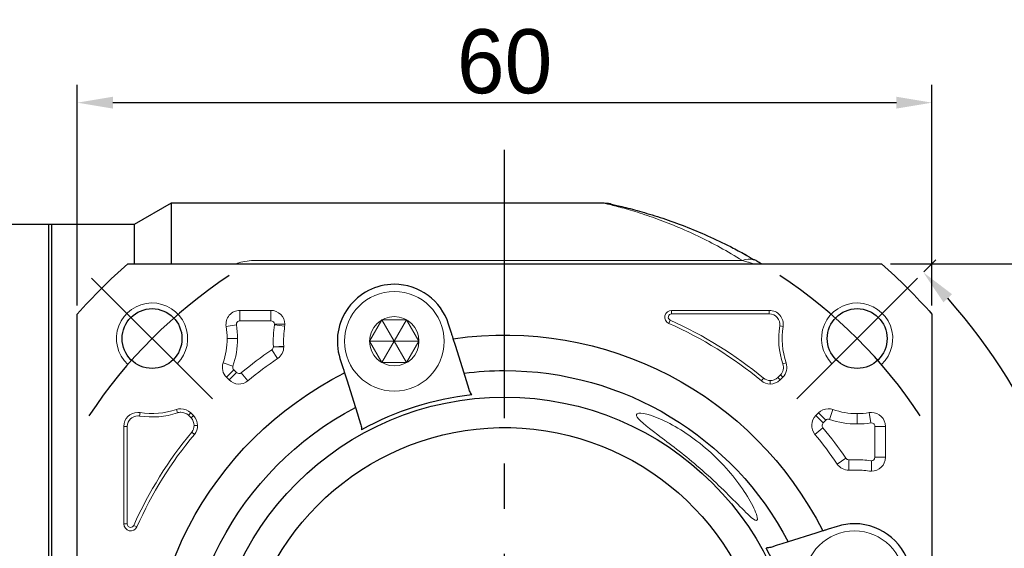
# Model space of a CAD drawing. Header units: millimetres. Extents: x 1376 to 1898, y 996 to 1363.
# Tile 4 of 13: x 1451 to 1520, y 1243 to 1280. Entities that reach past the tile are written whole.
import ezdxf

# ---------------------------------------------------------------- set-up
doc = ezdxf.new("R2010")
doc.units = ezdxf.units.MM
doc.header["$PDSIZE"] = -5
doc.linetypes.add('CENTER2', pattern=[28.575, 19.05, -3.175, 3.175, -3.175])
doc.layers.get('0').update_dxf_attribs({"lineweight": 18})
doc.layers.get('Defpoints').update_dxf_attribs({"lineweight": 18})
doc.layers.add('3中心线层', color=1, linetype='CENTER2')
for name, color, linetype, lineweight in [('尺寸线层', 3, 'Continuous', 18), ('粗实线', 7, 'Continuous', 50), ('细实线', 7, 'Continuous', 18)]:
    doc.layers.add(name, color=color, linetype=linetype, lineweight=lineweight)
doc.styles.add('工程字', font='txt')
doc.dimstyles.new('DIMSTYLE_17', dxfattribs={"dimtxt": 8, "dimasz": 12, "dimexe": 0.18, "dimexo": 0.0625, "dimgap": 0.09, "dimtad": 1, "dimtih": 1, "dimtoh": 1, "dimdec": 3, "dimdsep": 46, "dimtxsty": 'Standard', "dimblk": '_CAXARROW', "dimcen": 0.09, "dimdle": 24, "dimadec": 0, "dimazin": 0, "dimtfac": 0.7, "dimtdec": 3, "dimtofl": 0, "dimtmove": 0, "dimatfit": 3, "dimfxl": 1, "dimtolj": 1, "dimarcsym": 0})
doc.dimstyles.new('副本 ISO-25', dxfattribs={"dimtxt": 4.5, "dimasz": 2.5, "dimexe": 1.25, "dimexo": 0.625, "dimtad": 1, "dimtxsty": '工程字', "dimcen": 2.5, "dimdle": 5, "dimadec": 0, "dimazin": 0, "dimtfac": 1, "dimtmove": 0, "dimatfit": 3, "dimfxl": 1, "dimtolj": 1, "dimarcsym": 0})

# ---------------------------------------------------------------- blocks, each defined once
blk = doc.blocks.new('*D96')
at = {"layer": 'Defpoints', "color": 0}
for p in [(1514.571, 1273.879), (1454.571, 1259.02), (1514.571, 1259.02)]:
    blk.add_point(p, dxfattribs=at)
at = {"layer": '尺寸线层', "color": 0, "lineweight": -2}
for p, q in [((1454.571, 1259.645), (1454.571, 1275.129)), ((1514.571, 1259.645), (1514.571, 1275.129)), ((1457.071, 1273.879), (1512.071, 1273.879))]:
    blk.add_line(p, q, dxfattribs=at)
at = {"layer": '尺寸线层', "color": 0}
for points in [[(1457.071, 1274.295), (1457.071, 1273.462), (1454.571, 1273.879)], [(1512.071, 1273.462), (1512.071, 1274.295), (1514.571, 1273.879)]]:
    blk.add_solid(points, dxfattribs=at)
at = {"layer": '尺寸线层', "color": 0, "insert": (1484.571, 1276.754), "char_height": 4.5, "attachment_point": 5, "style": '工程字'}
blk.add_mtext('\\A1;60', dxfattribs=at)
blk = doc.blocks.new('_CAXARROW')
blk.add_hatch(color=0).paths.add_polyline_path([(0, 0), (-1, 0.125), (-1, -0.125)], flags=0)
blk = doc.blocks.new('*D98')
at = {"layer": 'Defpoints', "color": 0}
for p in [(1511.392, 1255.049), (1457.751, 1210.076)]:
    blk.add_point(p, dxfattribs=at)
at = {"layer": '尺寸线层', "color": 0, "linetype": 'Continuous', "lineweight": -2}
for p, q in [((1484.481, 1232.563), (1484.661, 1232.563)), ((1484.571, 1232.473), (1484.571, 1232.653)), ((1437.895, 1193.429), (1455.452, 1208.148)), ((1427.769, 1193.429), (1437.895, 1193.429))]:
    blk.add_line(p, q, dxfattribs=at)
blk.add_arc((1484.571, 1232.563), 35, 219.68227, 303.41935, dxfattribs=at)
at = {"layer": '尺寸线层', "color": 0, "lineweight": -2, "xscale": 3, "yscale": 3, "zscale": 3, "rotation": 39.97693732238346}
blk.add_blockref('_CAXARROW', (1457.751, 1210.076), dxfattribs=at)
at = {"layer": '尺寸线层', "color": 0, "insert": (1432.332, 1196.679), "char_height": 4.5, "attachment_point": 5, "style": '工程字'}
blk.add_mtext('\\A1;∅70', dxfattribs=at)
blk = doc.blocks.new('_FILLED')
at = {"linetype": 'ByBlock'}
blk.add_hatch(color=0, dxfattribs=at).paths.add_polyline_path([(0, 0), (-1, 0.133), (-1, -0.133)], flags=0)
blk = doc.blocks.new('*D99')
at = {"layer": 'Defpoints', "color": 0}
for p in [(1511.029, 1262.563), (1511.029, 1202.563), (1536.407, 1202.563)]:
    blk.add_point(p, dxfattribs=at)
at = {"layer": '尺寸线层', "color": 0, "lineweight": -2}
for p, q in [((1511.654, 1262.563), (1537.657, 1262.563)), ((1536.407, 1260.063), (1536.407, 1205.063)), ((1511.654, 1202.563), (1537.657, 1202.563))]:
    blk.add_line(p, q, dxfattribs=at)
at = {"layer": '尺寸线层', "color": 0}
for points in [[(1536.824, 1260.063), (1535.99, 1260.063), (1536.407, 1262.563)], [(1535.99, 1205.063), (1536.824, 1205.063), (1536.407, 1202.563)]]:
    blk.add_solid(points, dxfattribs=at)
at = {"layer": '尺寸线层', "color": 0, "insert": (1533.532, 1232.563), "char_height": 4.5, "attachment_point": 5, "rotation": 90, "style": '工程字'}
blk.add_mtext('\\A1;60', dxfattribs=at)
blk = doc.blocks.new('*D100')
at = {"layer": 'Defpoints', "color": 0}
for p in [(1513.563, 1261.554), (1505.077, 1253.069), (1524.727, 1243.322), (1430.658, 1232.563), (1518.571, 1232.563)]:
    blk.add_point(p, dxfattribs=at)
at = {"layer": '尺寸线层', "color": 0, "lineweight": -2}
for p, q in [((1514.004, 1261.996), (1514.851, 1262.842)), ((1519.196, 1232.563), (1527.393, 1232.563))]:
    blk.add_line(p, q, dxfattribs=at)
blk.add_arc((1484.571, 1232.563), 41.572, 3.4461, 41.5539, dxfattribs=at)
at = {"layer": '尺寸线层', "color": 0}
for points in [[(1515.984, 1260.424), (1515.377, 1259.853), (1513.967, 1261.959)], [(1525.652, 1235.049), (1526.484, 1235.074), (1526.143, 1232.563)]]:
    blk.add_solid(points, dxfattribs=at)
at = {"layer": '尺寸线层', "color": 0, "insert": (1525.635, 1249.572), "char_height": 4.5, "attachment_point": 5, "rotation": 292.5, "style": '工程字'}
blk.add_mtext('\\A1;45%%d', dxfattribs=at)

msp = doc.modelspace()

# ---------------------------------------------------------------- linework, layer by layer
for p, q in [((1467.1069, 1262.7972), (1501.26, 1262.7972)), ((1465.9917, 1258.563), (1465.9917, 1259.2932)), ((1468.1595, 1259.2932), (1465.9917, 1259.2932)), ((1468.1595, 1258.563), (1468.1595, 1259.2932)), ((1503.1506, 1259.2932), (1496.2972, 1259.2932)), ((1496.2972, 1259.0525), (1496.2972, 1259.2932)), ((1496.2972, 1259.0525), (1503.1506, 1259.0525)), ((1503.1506, 1259.0525), (1503.1506, 1259.2932)), ((1465.7446, 1258.2726), (1465.0239, 1258.1556)), ((1465.9917, 1258.563), (1468.1595, 1258.563)), ((1468.4075, 1258.2786), (1469.1309, 1258.1791)), ((1468.4097, 1258.3127), (1469.14, 1258.3127)), ((1496.1994, 1258.5937), (1496.1012, 1258.374)), ((1503.8809, 1258.1942), (1504.1185, 1258.1556)), ((1465.0919, 1257.3114), (1465.8221, 1257.3114)), ((1468.337, 1256.7366), (1469.0664, 1256.7696)), ((1468.3372, 1256.7253), (1469.0674, 1256.7253)), ((1468.228, 1256.5185), (1468.6395, 1255.9154)), ((1465.4988, 1255.3684), (1464.808, 1255.6049)), ((1504.1067, 1255.5269), (1504.3344, 1255.6049)), ((1465.5586, 1255.1103), (1465.0423, 1254.594)), ((1465.0423, 1254.594), (1465.2311, 1254.4052)), ((1465.7475, 1254.9215), (1465.2311, 1254.4052)), ((1465.7475, 1254.9215), (1465.5586, 1255.1103)), ((1466.084, 1254.9056), (1466.5495, 1254.3431)), ((1502.7463, 1254.5285), (1502.5928, 1254.3431)), ((1503.9299, 1254.7642), (1503.741, 1254.5754)), ((1503.741, 1254.5754), (1503.9112, 1254.4052)), ((1503.9112, 1254.4052), (1504.1, 1254.594)), ((1503.9299, 1254.7642), (1504.1, 1254.594)), ((1503.2179, 1254.3587), (1503.2179, 1254.118)), ((1458.9397, 1251.8724), (1458.9782, 1252.11)), ((1461.6069, 1252.0982), (1461.529, 1252.3259)), ((1462.3696, 1251.9214), (1462.5398, 1252.0916)), ((1462.3696, 1251.9214), (1462.5585, 1251.7325)), ((1462.7287, 1251.9027), (1462.5398, 1252.0916)), ((1462.5585, 1251.7325), (1462.7287, 1251.9027)), ((1506.6025, 1252.0916), (1506.4137, 1251.9027)), ((1506.93, 1251.3864), (1506.4137, 1251.9027)), ((1507.1188, 1251.5752), (1506.6025, 1252.0916)), ((1507.3769, 1251.6351), (1507.6134, 1252.3259)), ((1509.3199, 1252.0419), (1509.3199, 1251.3117)), ((1510.2811, 1251.3892), (1510.1641, 1252.11)), ((1457.8407, 1251.1421), (1457.8407, 1244.2887)), ((1458.0814, 1251.1421), (1457.8407, 1251.1421)), ((1458.0814, 1244.2887), (1458.0814, 1251.1421)), ((1462.7752, 1251.2094), (1463.0159, 1251.2094)), ((1506.93, 1251.3864), (1507.1188, 1251.5752)), ((1510.5715, 1251.1421), (1510.5715, 1248.9743)), ((1510.5715, 1251.1421), (1511.3017, 1251.1421)), ((1511.3017, 1248.9743), (1511.3017, 1251.1421)), ((1462.6054, 1250.7378), (1462.7908, 1250.5843)), ((1506.9141, 1251.0498), (1506.3516, 1250.5843)), ((1508.527, 1248.9058), (1507.9238, 1248.4943)), ((1508.7338, 1248.7966), (1508.7338, 1248.0664)), ((1510.3212, 1248.7242), (1510.3212, 1247.9938)), ((1510.5715, 1248.9743), (1511.3017, 1248.9743)), ((1458.0814, 1244.2887), (1457.8407, 1244.2887)), ((1458.5401, 1244.1909), (1458.7599, 1244.0927))]:
    msp.add_line(p, q)
msp.add_circle((1476.828, 1257.1209), 1.7321)
for centre, radius, start, end in [((1459.8224, 1257.3114), 2.5, 315, 227.046713), ((1509.3199, 1257.3114), 2.5, 312.953287, 225), ((1465.9917, 1258.3127), 0.9805, 90, 189.218623), ((1468.1595, 1258.3127), 0.9805, 0, 90), ((1496.2972, 1258.8127), 0.4805, 90, 245.929385), ((1503.1506, 1258.3127), 0.9805, 350.781377, 90), ((1459.8224, 1257.3114), 5.9997, 0, 9.218623), ((1476.828, 1257.1209), 8.4997, 172.17173, 182.59118), ((1468.1595, 1258.3127), 0.9805, 352.17173, 0), ((1484.5712, 1232.5627), 28.5102, 50.39475, 65.929385), ((1509.3199, 1257.3114), 5.5102, 170.781377, 198.896119), ((1459.8224, 1257.3114), 5.9997, 341.103881, 0), ((1468.0869, 1256.7253), 0.9805, 304.302587, 0), ((1468.0869, 1256.7253), 0.9805, 0, 2.59118), ((1484.5712, 1232.5627), 28.9997, 124.302587, 129.60525), ((1465.7356, 1255.2873), 0.9805, 161.103881, 225), ((1503.4067, 1255.2873), 0.9805, 315, 18.896119), ((1465.9245, 1255.0985), 0.9805, 225, 309.60525), ((1503.2179, 1255.0985), 0.9805, 230.39475, 270), ((1503.2179, 1255.0985), 0.9805, 270, 315), ((1458.8212, 1251.1421), 0.9805, 90, 180), ((1458.8212, 1251.1421), 0.9805, 80.781377, 90), ((1459.8224, 1257.3114), 5.5102, 260.781377, 288.896119), ((1461.8465, 1251.3982), 0.9805, 90, 108.896119), ((1461.8465, 1251.3982), 0.9805, 45, 90), ((1462.0354, 1251.2094), 0.9805, 0, 45), ((1507.107, 1251.2094), 0.9805, 135, 219.60525), ((1507.2958, 1251.3982), 0.9805, 90, 135), ((1507.2958, 1251.3982), 0.9805, 71.103881, 90), ((1510.3212, 1251.1421), 0.9805, 90, 99.218623), ((1510.3212, 1251.1421), 0.9805, 0, 90), ((1462.0354, 1251.2094), 0.9805, 320.39475, 0), ((1509.3199, 1257.3114), 5.9997, 251.103881, 270), ((1509.3199, 1257.3114), 5.9997, 270, 279.218623), ((1484.5712, 1232.5627), 28.5102, 140.39475, 155.929385), ((1484.5712, 1232.5627), 28.9997, 34.302587, 39.60525), ((1508.7338, 1249.0469), 0.9805, 214.302587, 270), ((1509.1294, 1240.3059), 8.4997, 90, 92.59118), ((1509.1294, 1240.3059), 8.4997, 82.17173, 90), ((1510.3212, 1248.9743), 0.9805, 270, 0), ((1508.7338, 1249.0469), 0.9805, 270, 272.59118), ((1510.3212, 1248.9743), 0.9805, 262.17173, 270), ((1458.3212, 1244.2887), 0.4805, 180, 335.929385)]:
    msp.add_arc(centre, radius, start, end)
at = {"extrusion": (0, 0, -1)}
for centre, radius, start, end in [((-1503.1506, 1258.3127), 0.7398, 90, 189.218623), ((-1459.8224, 1257.3114), 5.2695, 170.781377, 180), ((-1476.828, 1257.1209), 7.7695, 357.40882, 7.82827), ((-1484.5712, 1232.5627), 28.2695, 114.070615, 129.60525), ((-1509.3199, 1257.3114), 5.2695, 341.103881, 9.218623), ((-1459.8224, 1257.3114), 5.2695, 180, 198.896119), ((-1484.5712, 1232.5627), 28.2695, 50.39475, 55.697413), ((-1503.4067, 1255.2873), 0.7398, 161.103881, 225), ((-1503.2179, 1255.0985), 0.7398, 270, 309.60525), ((-1503.2179, 1255.0985), 0.7398, 225, 270), ((-1458.8212, 1251.1421), 0.7398, 0, 90), ((-1458.8212, 1251.1421), 0.7398, 90, 99.218623), ((-1459.8224, 1257.3114), 5.2695, 251.103881, 279.218623), ((-1461.8465, 1251.3982), 0.7398, 71.103881, 90), ((-1461.8465, 1251.3982), 0.7398, 90, 135), ((-1509.3199, 1257.3114), 5.2695, 270, 288.896119), ((-1509.3199, 1257.3114), 5.2695, 260.781377, 270), ((-1462.0354, 1251.2094), 0.7398, 135, 180), ((-1462.0354, 1251.2094), 0.7398, 180, 219.60525), ((-1484.5712, 1232.5627), 28.2695, 24.070615, 39.60525), ((-1484.5712, 1232.5627), 28.2695, 140.39475, 145.697413), ((-1509.1294, 1240.3059), 7.7695, 87.40882, 90), ((-1509.1294, 1240.3059), 7.7695, 90, 97.82827)]:
    msp.add_arc(centre, radius, start, end, dxfattribs=at)
msp.add_ellipse((1501.26, 1261.0316), major_axis=(-1.0114, -1.7254), ratio=0.6888272, start_param=3.3165106, end_param=3.8466841)
for points, knots in [([(1501.26, 1262.7972), (1500.7406, 1263.1088), (1499.7027, 1263.7314), (1498.1463, 1264.5224), (1496.6087, 1265.2092), (1495.1183, 1265.7844), (1493.709, 1266.2497), (1492.6777, 1266.5391), (1492.0361, 1266.7016), (1491.6962, 1266.7829), (1491.5785, 1266.8102), (1491.574, 1266.8114), (1491.5695, 1266.8117)], [0, 0, 0, 0, 0.1323272, 0.264402, 0.3960277, 0.5274442, 0.659115, 0.7918025, 0.8579932, 0.9244531, 0.9912763, 1, 1, 1, 1]), ([(1467.1069, 1262.7972), (1466.8963, 1262.7972), (1466.691, 1262.7816), (1466.2896, 1262.7224), (1466.1016, 1262.6801), (1465.8588, 1262.609), (1465.795, 1262.5886), (1465.7327, 1262.5671)], [0, 0, 0, 0, 0.4225202, 0.4225202, 0.8450404, 0.8450404, 1, 1, 1, 1]), ([(1501.26, 1262.7972), (1501.3634, 1262.7668), (1501.5185, 1262.7213), (1501.7048, 1262.6645), (1501.8497, 1262.6203), (1501.9389, 1262.5927), (1501.9732, 1262.582)], [0, 0, 0, 0, 0.366926, 0.5501014, 0.7344006, 1, 1, 1, 1]), ([(1501.9725, 1262.5823), (1501.9769, 1262.5809), (1502.0112, 1262.5703), (1502.0238, 1262.5663), (1502.0354, 1262.5627)], [0, 0, 0, 0, 0.078422, 1, 1, 1, 1]), ([(1496.1994, 1258.5937), (1496.1562, 1258.6254), (1496.0698, 1258.6887), (1496.0479, 1258.8658), (1496.1402, 1259.0186), (1496.2448, 1259.0412), (1496.2972, 1259.0525)], [0, 0, 0, 0, 0.2504474, 0.5, 0.7495526, 1, 1, 1, 1]), ([(1468.1595, 1258.563), (1468.2273, 1258.5468), (1468.3621, 1258.5147), (1468.3939, 1258.3798), (1468.4097, 1258.3127)], [0, 0, 0, 0, 0.5025738, 1, 1, 1, 1]), ([(1468.3372, 1256.7253), (1468.3318, 1256.6842), (1468.3209, 1256.6018), (1468.259, 1256.5463), (1468.228, 1256.5185)], [0, 0, 0, 0, 0.499116, 1, 1, 1, 1]), ([(1466.084, 1254.9056), (1466.0306, 1254.8771), (1465.9169, 1254.8163), (1465.8062, 1254.885), (1465.7475, 1254.9215)], [0, 0, 0, 0, 0.4696061, 1, 1, 1, 1]), ([(1498.0712, 1250.1152), (1497.0876, 1250.8717), (1495.978, 1251.4961), (1494.2713, 1252.135), (1493.7579, 1252.1382), (1493.8987, 1251.6453), (1494.5035, 1251.1694), (1496.1346, 1249.9393), (1497.1273, 1249.1884), (1498.0712, 1248.3829)], [0, 0, 0, 0, 0.25, 0.25, 0.5, 0.5, 0.75, 0.75, 1, 1, 1, 1]), ([(1506.9141, 1251.0498), (1506.8844, 1251.1074), (1506.825, 1251.2227), (1506.895, 1251.3318), (1506.93, 1251.3864)], [0, 0, 0, 0, 0.5, 1, 1, 1, 1]), ([(1498.0712, 1248.3829), (1499.1338, 1247.4762), (1500.1223, 1246.5074), (1501.3458, 1245.2637), (1501.7231, 1244.8738), (1502.2428, 1244.4658), (1502.3598, 1244.5007), (1502.2549, 1245.0164), (1502.0659, 1245.4366), (1501.5642, 1246.328), (1501.2427, 1246.8158), (1500.1321, 1248.274), (1499.1814, 1249.2613), (1498.0712, 1250.1152)], [0, 0, 0, 0, 0.25, 0.25, 0.375, 0.375, 0.5, 0.5, 0.625, 0.625, 0.75, 0.75, 1, 1, 1, 1]), ([(1508.7338, 1248.7966), (1508.6927, 1248.8021), (1508.6103, 1248.8129), (1508.5548, 1248.8748), (1508.527, 1248.9058)], [0, 0, 0, 0, 0.4991029, 1, 1, 1, 1]), ([(1510.5715, 1248.9743), (1510.5553, 1248.9066), (1510.5231, 1248.7717), (1510.3883, 1248.74), (1510.3212, 1248.7242)], [0, 0, 0, 0, 0.5025748, 1, 1, 1, 1]), ([(1458.5401, 1244.1909), (1458.5137, 1244.153), (1458.4619, 1244.0787), (1458.306, 1244.0349), (1458.1263, 1244.107), (1458.0965, 1244.2276), (1458.0814, 1244.2887)], [0, 0, 0, 0, 0.2188245, 0.427987, 0.7104341, 1, 1, 1, 1])]:
    msp.add_open_spline(points, degree=3, knots=knots)
for points, degree in [([(1465.7446, 1258.2726), (1465.7525, 1258.3493), (1465.7682, 1258.5028), (1465.9172, 1258.5429), (1465.9917, 1258.563)], 3), ([(1468.4097, 1258.3127), (1468.4097, 1258.3013), (1468.409, 1258.2899), (1468.4075, 1258.2786)], 3), ([(1468.337, 1256.7366), (1468.3372, 1256.7253)], 1), ([(1465.5586, 1255.1103), (1465.5303, 1255.1491), (1465.4736, 1255.2266), (1465.4904, 1255.3211), (1465.4988, 1255.3684)], 3), ([(1507.1188, 1251.5752), (1507.1576, 1251.6036), (1507.2351, 1251.6603), (1507.3296, 1251.6435), (1507.3769, 1251.6351)], 3), ([(1510.2811, 1251.3892), (1510.3578, 1251.3814), (1510.5113, 1251.3656), (1510.5514, 1251.2166), (1510.5715, 1251.1421)], 3), ([(1508.7451, 1248.7968), (1508.7338, 1248.7966)], 1), ([(1510.3212, 1248.7242), (1510.3098, 1248.7241), (1510.2984, 1248.7248), (1510.2871, 1248.7263)], 3)]:
    msp.add_open_spline(points, degree=degree)
at = {"layer": '3中心线层'}
for p, q in [((1484.5712, 1194.5627), (1484.5712, 1270.5627)), ((1464.0651, 1253.0688), (1455.5798, 1261.5541)), ((1505.0773, 1253.0688), (1513.5625, 1261.5541))]:
    msp.add_line(p, q, dxfattribs=at)
for start, end in [(123.521659, 146.478341), (33.521659, 56.478341)]:
    msp.add_arc((1484.5712, 1232.5627), 35, start, end, dxfattribs=at)
at = {"layer": '粗实线', "linetype": 'Continuous', "lineweight": 30}
for p, q in [((1461.1692, 1266.8127), (1458.5712, 1265.3127)), ((1491.5859, 1266.8127), (1461.1692, 1266.8127)), ((1461.1692, 1266.8127), (1461.1692, 1262.5631)), ((1452.5712, 1265.3127), (1436.6852, 1265.3127)), ((1458.5712, 1265.3127), (1452.5712, 1265.3127)), ((1452.5712, 1199.8127), (1452.5712, 1265.3127)), ((1452.7712, 1265.3127), (1452.5712, 1265.3127)), ((1452.7712, 1265.3127), (1452.7712, 1199.8127)), ((1458.5712, 1265.3127), (1458.5712, 1262.5627)), ((1458.1137, 1262.5627), (1511.0287, 1262.5627)), ((1458.1137, 1262.5627), (1511.0287, 1262.5627)), ((1454.5712, 1231.9054), (1454.5712, 1259.0202)), ((1454.5712, 1231.9054), (1454.5712, 1259.0202)), ((1514.5712, 1259.0202), (1514.5712, 1227.3972)), ((1514.5712, 1259.0202), (1514.5712, 1227.3972)), ((1480.8434, 1257.6876), (1480.6429, 1258.3237)), ((1481.1176, 1256.818), (1480.9652, 1257.3013)), ((1481.7279, 1254.8823), (1481.1176, 1256.818)), ((1473.0131, 1255.9181), (1473.2137, 1255.282)), ((1473.3355, 1254.8956), (1473.4879, 1254.4124)), ((1473.4879, 1254.4124), (1474.0982, 1252.4767)), ((1506.4209, 1243.646), (1504.4852, 1243.0357)), ((1506.9041, 1243.7983), (1506.4209, 1243.646)), ((1507.9266, 1244.1207), (1507.2905, 1243.9202))]:
    msp.add_line(p, q, dxfattribs=at)
for centre in [(1459.8224, 1257.3114), (1509.3199, 1257.3114)]:
    msp.add_circle(centre, 2.1, dxfattribs=at)
at = {"layer": '粗实线', "linetype": 'Continuous', "lineweight": 30, "extrusion": (0, 0, -1)}
for radius, start, end in [(40, 41.409622, 48.590378), (40, 41.409622, 48.590378), (40, 131.409622, 138.590378), (40, 131.409622, 138.590378), (25, 81.706896, 153.293104), (25, 351.706896, 63.293104), (22.5, 82.740348, 90), (22.5, 90, 152.259652), (20.6414, 270, 90), (20.6414, 90, 270), (22.5, 352.740348, 62.259652), (18.5, 19.791512, 178.141433), (18.5, 19.791512, 178.141433)]:
    msp.add_arc((-1484.5712, 1232.5627), radius, start, end, dxfattribs=at)
at = {"layer": '粗实线', "linetype": 'Continuous', "lineweight": 30}
for centre, radius, start, end in [((1476.828, 1257.1209), 4, 90, 197.5), ((1476.828, 1257.1209), 4, 17.5, 90), ((1484.5712, 1232.5627), 20.9162, 96.317702, 118.682298), ((1509.1294, 1240.3059), 4, 90, 107.5), ((1509.1294, 1240.3059), 4, 287.500017, 90), ((1484.5712, 1232.5627), 20.9162, 6.317702, 28.682298)]:
    msp.add_arc(centre, radius, start, end, dxfattribs=at)
for centre, major_axis, ratio, start_param, end_param in [((1491.6281, 1264.7993), (0.4277, 1.9537), 0.9910457, 0.122289, 0.2173971), ((1491.6281, 1264.7993), (0.4277, 1.9537), 0.9910457, 0, 0.0754095), ((1501.26, 1261.0316), (-1.0114, -1.7254), 0.6888272, 3.1415927, 3.3165103)]:
    msp.add_ellipse(centre, major_axis=major_axis, ratio=ratio, start_param=start_param, end_param=end_param, dxfattribs=at)
for points, degree in [([(1491.9086, 1266.7794), (1491.7272, 1266.814), (1491.7217, 1266.8016)], 2), ([(1502.0492, 1262.8519), (1501.4561, 1263.2203)], 1), ([(1482.1164, 1253.6504), (1481.9868, 1254.0614), (1481.8573, 1254.4721), (1481.7279, 1254.8823)], 3), ([(1482.2695, 1253.3518), (1482.1969, 1253.4488), (1482.1484, 1253.5486), (1482.1164, 1253.6504)], 3), ([(1474.0982, 1252.4767), (1474.2276, 1252.0664), (1474.357, 1251.6558), (1474.4866, 1251.2447)], 3), ([(1474.4866, 1251.2447), (1474.5187, 1251.143), (1474.5362, 1251.0334), (1474.5324, 1250.9123)], 3), ([(1504.4852, 1243.0357), (1504.0749, 1242.9063), (1503.6643, 1242.7768), (1503.2532, 1242.6472)], 3), ([(1503.2532, 1242.6472), (1503.1515, 1242.6151), (1503.0419, 1242.5976), (1502.9208, 1242.6014)], 3)]:
    msp.add_open_spline(points, degree=degree, dxfattribs=at)
for points, knots in [([(1492.0558, 1266.753), (1492.0198, 1266.7609), (1491.9478, 1266.7765), (1492.1478, 1266.7332), (1492.5316, 1266.6465), (1493.2423, 1266.4756), (1494.1339, 1266.2375), (1495.1047, 1265.943), (1496.1113, 1265.6131), (1497.417, 1265.1354), (1499.0162, 1264.4577), (1500.4063, 1263.7911), (1501.2544, 1263.3275), (1501.5716, 1263.1507)], [0, 0, 0, 0, 0.0663768, 0.1327871, 0.1992303, 0.2653755, 0.3980578, 0.463951, 0.5296956, 0.6610878, 0.7927036, 0.9224406, 1, 1, 1, 1]), ([(1502.5989, 1262.5627), (1502.5979, 1262.5633), (1502.5969, 1262.5639), (1502.4973, 1262.6237), (1502.3886, 1262.6884), (1502.2715, 1262.757)], [0.15429395, 0.15429395, 0.15429395, 0.15429395, 0.16265421, 0.16265421, 1, 1, 1, 1]), ([(1480.9655, 1257.3005), (1480.9641, 1257.3049), (1480.9627, 1257.3093), (1480.9541, 1257.3366), (1480.9474, 1257.3577), (1480.9308, 1257.4106), (1480.9205, 1257.4432), (1480.8977, 1257.5155), (1480.8848, 1257.5563), (1480.8624, 1257.6274), (1480.8529, 1257.6576), (1480.8434, 1257.6876)], [0, 0, 0, 0, 0.2115356, 0.2115356, 0.4229944, 0.4229944, 0.6356664, 0.6356664, 0.8509644, 0.8509644, 1, 1, 1, 1]), ([(1473.2137, 1255.282), (1473.2274, 1255.2383), (1473.2414, 1255.1941), (1473.2674, 1255.1117), (1473.2798, 1255.0724), (1473.3012, 1255.0044), (1473.3105, 1254.9748), (1473.3248, 1254.9295), (1473.33, 1254.913), (1473.3328, 1254.9042), (1473.3342, 1254.8998), (1473.3356, 1254.8954)], [0, 0, 0, 0, 0.2183987, 0.2183987, 0.4368728, 0.4368728, 0.6541149, 0.6541149, 0.8686839, 0.8686839, 1, 1, 1, 1]), ([(1507.2905, 1243.9202), (1507.2468, 1243.9064), (1507.2026, 1243.8924), (1507.1201, 1243.8665), (1507.0808, 1243.8541), (1507.0129, 1243.8327), (1506.9833, 1243.8233), (1506.938, 1243.809), (1506.9215, 1243.8038), (1506.9127, 1243.8011), (1506.9083, 1243.7997), (1506.9039, 1243.7983)], [0, 0, 0, 0, 0.2183987, 0.2183987, 0.4368728, 0.4368728, 0.6541149, 0.6541149, 0.8686839, 0.8686839, 1, 1, 1, 1])]:
    msp.add_open_spline(points, degree=3, knots=knots, dxfattribs=at)
at = {"layer": '细实线', "color": 0}
for p, q in [((1477.694, 1258.6209), (1475.962, 1255.6209)), ((1477.694, 1255.6209), (1475.962, 1258.6209)), ((1478.56, 1257.1209), (1475.0959, 1257.1209))]:
    msp.add_line(p, q, dxfattribs=at)
msp.add_lwpolyline([(1475.0959, 1257.1209), (1475.962, 1255.6209), (1477.694, 1255.6209), (1478.56, 1257.1209), (1477.694, 1258.6209), (1475.962, 1258.6209)], close=True, dxfattribs=at)
for centre in [(1476.828, 1257.1209), (1509.1294, 1240.3059)]:
    msp.add_circle(centre, 3.5, dxfattribs=at)

# ---------------------------------------------------------------- dimensions: what is measured, and where the dimension line sits
at = {"layer": '尺寸线层'}
dim = msp.add_linear_dim(base=(1514.5712, 1273.8786), p1=(1454.5712, 1259.0202), p2=(1514.5712, 1259.0202), dimstyle='副本 ISO-25', override={"dimtxsty": '工程字'}, dxfattribs=at)
dim.commit()
dim.dimension.update_dxf_attribs({"geometry": '*D96', "text_midpoint": (1484.5712, 1273.8786), "dimtype": 160})
dim = msp.add_angular_dim_2l(base=(1524.7266, 1243.3223), line1=((1505.0773, 1253.0688), (1513.5625, 1261.5541)), line2=((1518.5712, 1232.5627), (1430.6577, 1232.5627)), dimstyle='副本 ISO-25', dxfattribs=at)
dim.commit()
dim.dimension.update_dxf_attribs({"geometry": '*D100', "text_midpoint": (1525.6348, 1249.5718)})
dim = msp.add_linear_dim(base=(1536.4069, 1202.5627), p1=(1511.0287, 1262.5627), p2=(1511.0287, 1202.5627), angle=90, dimstyle='副本 ISO-25', dxfattribs=at)
dim.commit()
dim.dimension.update_dxf_attribs({"geometry": '*D99', "text_midpoint": (1533.5319, 1232.5627)})
at = {"layer": '尺寸线层', "linetype": 'Continuous'}
dim = msp.add_diameter_dim_2p(p1=(1511.3918, 1255.0495), p2=(1457.7506, 1210.0759), dimstyle='DIMSTYLE_17', override={"dimtxt": 4.5, "dimasz": 3, "dimgap": 1, "dimtxsty": '工程字', "dimtol": 0, "dimldrblk": '_FILLED'}, dxfattribs=at)
dim.commit()
dim.dimension.update_dxf_attribs({"geometry": '*D98', "text_midpoint": (1432.3323, 1193.4289), "dimtype": 163})

doc.saveas('drawing.dxf')
